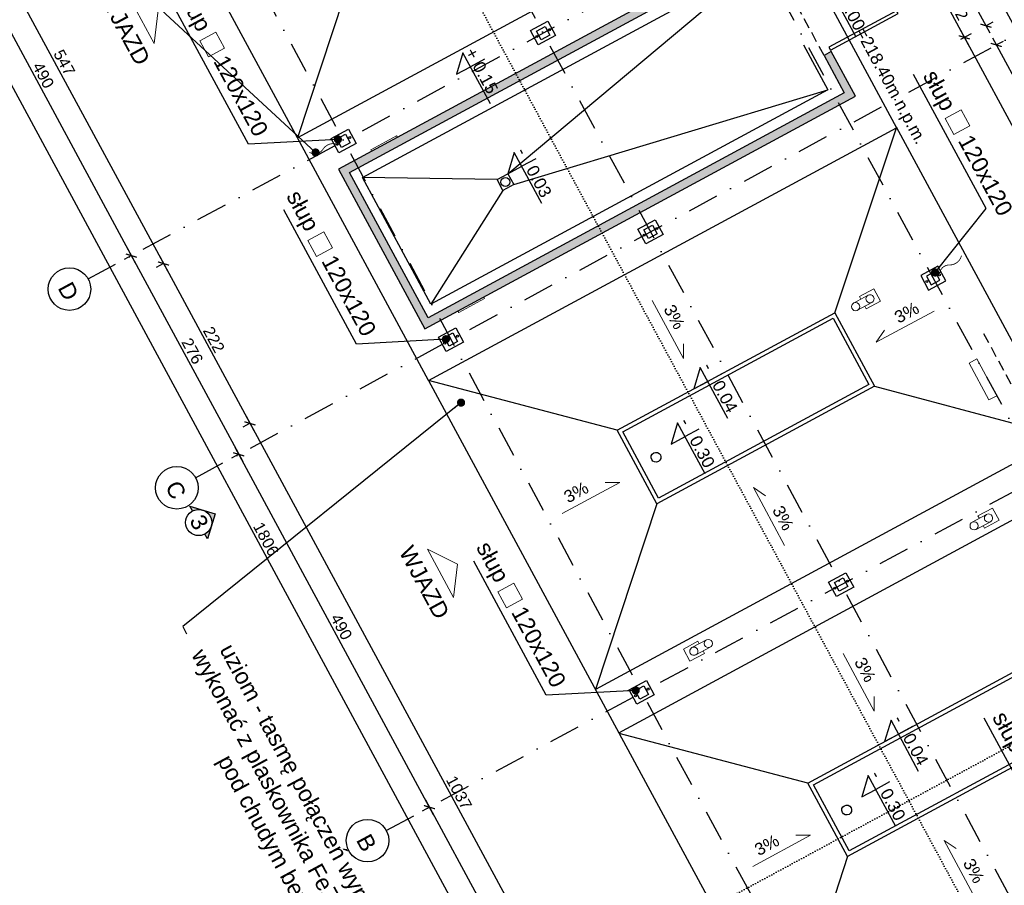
# Model space of a CAD drawing. Header units: millimetres. Extents: x -667476 to -405070, y -32043 to 330643.
# Tile 45 of 55: x -601718 to -589689, y 241947 to 252524. Entities that reach past the tile are written whole.
import ezdxf
from ezdxf.enums import TextEntityAlignment as Align

# ---------------------------------------------------------------- set-up
doc = ezdxf.new("R2010")
doc.units = ezdxf.units.MM
doc.header["$LTSCALE"] = 10
for name, pattern in [('DASHDOT', [25.4, 12.7, -6.35, 0, -6.35]), ('DASHED', [19.05, 12.7, -6.35]), ('DOT2', [3.175, 0, -3.175])]:
    doc.linetypes.add(name, pattern=pattern)
for name, color, linetype in [('01 - konstukcja', 7, 'Continuous'), ('02 - drzwi', 252, 'Continuous'), ('02-element ponizej', 250, 'Continuous'), ('02-element powyzej', 250, 'DASHED'), ('02-elementy wyposazenia', 250, 'Continuous'), ('03 - instalacje', 2, 'Continuous'), ('04 - hatch sciany', 250, 'Continuous'), ('05 - grafika', 251, 'Continuous'), ('05 - osie', 1, 'DASHDOT'), ('05 - przekroj', 3, 'Continuous'), ('05 - tekst', 1, 'Continuous'), ('05 - tekst 01', 1, 'Continuous'), ('05-grafika', 251, 'Continuous'), ('05-osie', 1, 'DASHDOT'), ('05-przekroj', 3, 'Continuous'), ('05-tekst', 1, 'Continuous'), ('05-wymiary', 3, 'Continuous'), ('05-wymiary PB', 3, 'Continuous'), ('100_rzut', 3, 'Continuous')]:
    doc.layers.add(name, color=color, linetype=linetype)
doc.layers.get('100_rzut').off()
doc.styles.add('1-100', font='arial.ttf', dxfattribs={"height": 200})
doc.styles.add('1-50', font='arial.ttf', dxfattribs={"height": 100})
doc.styles.get("Standard").update_dxf_attribs({"font": 'arial.ttf'})
doc.dimstyles.new('1-100', dxfattribs={"dimtxt": 140, "dimasz": 100, "dimexe": 100, "dimexo": 300, "dimgap": 30, "dimtad": 1, "dimdec": 0, "dimlfac": 0.1, "dimtxsty": 'Standard', "dimblk": 'ARCHTICK', "dimcen": 0.09, "dimdle": 100, "dimclre": 252, "dimadec": 0, "dimazin": 0, "dimtfac": 1, "dimtdec": 0, "dimtmove": 0, "dimatfit": 3, "dimfxl": 1, "dimfxlon": 1, "dimarcsym": 0})

# ---------------------------------------------------------------- blocks, each defined once
blk = doc.blocks.new('_ArchTick')
at = {"color": 0, "linetype": 'ByBlock', "const_width": 0.15}
blk.add_lwpolyline([(-0.5, -0.5), (0.5, 0.5)], dxfattribs=at)
blk = doc.blocks.new('ozn osi')
at = {"layer": '05-grafika'}
blk.add_circle((0, 160.3), 130, dxfattribs=at)
at = {"layer": '05-osie', "style": '1-50', "flags": 12}
blk.add_attdef('NUMER_OSI', (-60, 203.5), '', height=100, rotation=270, dxfattribs=at)
blk = doc.blocks.new('kota1')
at = {"layer": '05-grafika'}
for points in [[(0, 257), (0, 128.5)], [(345, 128.5), (-128.5, 128.5), (0, 0)], [(0, 0), (0, 128.5)]]:
    blk.add_lwpolyline(points, dxfattribs=at)
at = {"layer": '05-tekst', "style": '1-50', "flags": 12}
for tag, p in [('PLUS/MIUNUS', (-128.5, 143.8)), ('WYSOKOSC', (0, 143.8))]:
    blk.add_attdef(tag, p, '', height=100, dxfattribs=at)
blk = doc.blocks.new('*D864')
at = {"layer": '05-wymiary', "color": 0, "lineweight": -2, "transparency": 16777216}
blk.add_line((-590225, 252396), (-585201, 243099), dxfattribs=at)
at = {"layer": '05-wymiary', "color": 252, "lineweight": -2, "transparency": 16777216}
for p, q in [((-590222, 252284), (-590090, 252355)), ((-585293, 243163), (-585161, 243235))]:
    blk.add_line(p, q, dxfattribs=at)
at = {"layer": 'Defpoints', "color": 0, "transparency": 16777216}
for p in [(-591509, 251589), (-585249, 243187), (-586351, 242591)]:
    blk.add_point(p, dxfattribs=at)
at = {"layer": '05-wymiary', "color": 0, "lineweight": -2, "transparency": 16777216, "xscale": 100, "yscale": 100, "zscale": 100}
for p, rotation in [((-590178, 252308), 118.3889074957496), ((-585249, 243187), 298.3889074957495)]:
    blk.add_blockref('_ArchTick', p, dxfattribs=dict(at, rotation=rotation))
at = {"layer": '05-wymiary', "color": 0, "transparency": 16777216, "insert": (-587624, 247796), "char_height": 140, "attachment_point": 5, "rotation": 298.3889}
blk.add_mtext('1037', dxfattribs=at)
blk = doc.blocks.new('*D867')
at = {"layer": '05-wymiary', "color": 0, "lineweight": -2, "transparency": 16777216}
blk.add_line((-591147, 254731), (-589866, 252362), dxfattribs=at)
at = {"layer": '05-wymiary', "color": 252, "lineweight": -2, "transparency": 16777216}
for p, q in [((-591100, 254643), (-591011, 254691)), ((-589915, 252450), (-589826, 252498))]:
    blk.add_line(p, q, dxfattribs=at)
at = {"layer": 'Defpoints', "color": 0, "transparency": 16777216}
for p in [(-592782, 253734), (-589914, 252450), (-591509, 251589)]:
    blk.add_point(p, dxfattribs=at)
at = {"layer": '05-wymiary', "color": 0, "lineweight": -2, "transparency": 16777216, "xscale": 100, "yscale": 100, "zscale": 100}
for p, rotation in [((-591099, 254643), 118.3889074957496), ((-589914, 252450), 298.3889074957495)]:
    blk.add_blockref('_ArchTick', p, dxfattribs=dict(at, rotation=rotation))
at = {"layer": '05-wymiary', "color": 0, "transparency": 16777216, "insert": (-590417, 253595), "char_height": 140, "attachment_point": 5, "rotation": 298.3889}
blk.add_mtext('249', dxfattribs=at)
blk = doc.blocks.new('*D868')
at = {"layer": '05-wymiary', "color": 0, "lineweight": -2, "transparency": 16777216}
blk.add_line((-589834, 252303), (-587409, 247816), dxfattribs=at)
at = {"layer": '05-wymiary', "color": 252, "lineweight": -2, "transparency": 16777216}
for p, q in [((-589788, 252215), (-589699, 252263)), ((-587458, 247904), (-587369, 247952))]:
    blk.add_line(p, q, dxfattribs=at)
at = {"layer": 'Defpoints', "color": 0, "transparency": 16777216}
for p in [(-591355, 251367), (-587457, 247904), (-589140, 246995)]:
    blk.add_point(p, dxfattribs=at)
at = {"layer": '05-wymiary', "color": 0, "lineweight": -2, "transparency": 16777216, "xscale": 100, "yscale": 100, "zscale": 100}
for p, rotation in [((-589787, 252215), 118.3889074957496), ((-587457, 247904), 298.3889074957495)]:
    blk.add_blockref('_ArchTick', p, dxfattribs=dict(at, rotation=rotation))
at = {"layer": '05-wymiary', "color": 0, "transparency": 16777216, "insert": (-588533, 250108), "char_height": 140, "attachment_point": 5, "rotation": 298.3889}
blk.add_mtext('490', dxfattribs=at)
blk = doc.blocks.new('*D871')
at = {"layer": '05-wymiary', "color": 0, "lineweight": -2, "transparency": 16777216}
blk.add_line((-593356, 259448), (-584674, 243384), dxfattribs=at)
at = {"layer": '05-wymiary', "color": 252, "lineweight": -2, "transparency": 16777216}
for p, q in [((-593309, 259359), (-593220, 259407)), ((-584722, 243471), (-584634, 243519))]:
    blk.add_line(p, q, dxfattribs=at)
at = {"layer": 'Defpoints', "color": 0, "transparency": 16777216}
for p in [(-594937, 258480), (-584722, 243472), (-586351, 242591)]:
    blk.add_point(p, dxfattribs=at)
at = {"layer": '05-wymiary', "color": 0, "lineweight": -2, "transparency": 16777216, "xscale": 100, "yscale": 100, "zscale": 100}
for p, rotation in [((-593308, 259360), 118.3889074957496), ((-584722, 243472), 298.3889074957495)]:
    blk.add_blockref('_ArchTick', p, dxfattribs=dict(at, rotation=rotation))
at = {"layer": '05-wymiary', "color": 0, "transparency": 16777216, "insert": (-588926, 251464), "char_height": 140, "attachment_point": 5, "rotation": 298.3889}
blk.add_mtext('1806', dxfattribs=at)
blk = doc.blocks.new('*D873')
at = {"layer": '05-wymiary', "color": 0, "lineweight": -2, "transparency": 16777216}
blk.add_line((-586194, 241966), (-591631, 239028), dxfattribs=at)
at = {"layer": '05-wymiary', "color": 252, "lineweight": -2, "transparency": 16777216}
for p, q in [((-586283, 241919), (-586235, 241831)), ((-591544, 239076), (-591496, 238987))]:
    blk.add_line(p, q, dxfattribs=at)
at = {"layer": 'Defpoints', "color": 0, "transparency": 16777216}
for p in [(-589181, 247282), (-594442, 244439), (-591543, 239075)]:
    blk.add_point(p, dxfattribs=at)
at = {"layer": '05-wymiary', "color": 0, "lineweight": -2, "transparency": 16777216, "xscale": 100, "yscale": 100, "zscale": 100}
for p, rotation in [((-586282, 241919), 28.38890749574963), ((-591543, 239075), 208.3889074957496)]:
    blk.add_blockref('_ArchTick', p, dxfattribs=dict(at, rotation=rotation))
at = {"layer": '05-wymiary', "color": 0, "transparency": 16777216, "insert": (-588961, 240586), "char_height": 140, "attachment_point": 5, "rotation": 28.3889}
blk.add_mtext('598', dxfattribs=at)
blk = doc.blocks.new('*D874')
at = {"layer": '05-wymiary', "color": 0, "lineweight": -2, "transparency": 16777216}
blk.add_line((-591455, 239123), (-591860, 238904), dxfattribs=at)
at = {"layer": '05-wymiary', "color": 252, "lineweight": -2, "transparency": 16777216}
for p, q in [((-591544, 239076), (-591496, 238987)), ((-591772, 238953), (-591724, 238864))]:
    blk.add_line(p, q, dxfattribs=at)
at = {"layer": 'Defpoints', "color": 0, "transparency": 16777216}
for p in [(-594442, 244439), (-592069, 239501), (-591772, 238952)]:
    blk.add_point(p, dxfattribs=at)
at = {"layer": '05-wymiary', "color": 0, "lineweight": -2, "transparency": 16777216, "xscale": 100, "yscale": 100, "zscale": 100}
for p, rotation in [((-591543, 239075), 28.38890749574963), ((-591772, 238952), 208.3889074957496)]:
    blk.add_blockref('_ArchTick', p, dxfattribs=dict(at, rotation=rotation))
at = {"layer": '05-wymiary', "color": 0, "transparency": 16777216, "insert": (-591597, 239162), "char_height": 140, "attachment_point": 5, "rotation": 28.3889}
blk.add_mtext('26', dxfattribs=at)
blk = doc.blocks.new('*D890')
at = {"layer": '05-wymiary', "color": 0, "lineweight": -2, "transparency": 16777216}
blk.add_line((-586245, 241598), (-591295, 238868), dxfattribs=at)
at = {"layer": '05-wymiary', "color": 252, "lineweight": -2, "transparency": 16777216}
for p, q in [((-586334, 241551), (-586286, 241462)), ((-591208, 238917), (-591160, 238828))]:
    blk.add_line(p, q, dxfattribs=at)
at = {"layer": 'Defpoints', "color": 0, "transparency": 16777216}
for p in [(-586773, 242363), (-591789, 239993), (-591207, 238916)]:
    blk.add_point(p, dxfattribs=at)
at = {"layer": '05-wymiary', "color": 0, "lineweight": -2, "transparency": 16777216, "xscale": 100, "yscale": 100, "zscale": 100}
for p, rotation in [((-586333, 241550), 28.38890749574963), ((-591207, 238916), 208.3889074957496)]:
    blk.add_blockref('_ArchTick', p, dxfattribs=dict(at, rotation=rotation))
at = {"layer": '05-wymiary', "color": 0, "transparency": 16777216, "insert": (-588818, 240322), "char_height": 140, "attachment_point": 5, "rotation": 28.3889}
blk.add_mtext('554', dxfattribs=at)
blk = doc.blocks.new('*D876')
at = {"layer": '05-wymiary', "color": 0, "lineweight": -2, "transparency": 16777216}
blk.add_line((-591575, 238376), (-585680, 241562), dxfattribs=at)
at = {"layer": '05-wymiary', "color": 252, "lineweight": -2, "transparency": 16777216}
for p, q in [((-585769, 241515), (-585721, 241426)), ((-591487, 238425), (-591439, 238336))]:
    blk.add_line(p, q, dxfattribs=at)
at = {"layer": 'Defpoints', "color": 0, "transparency": 16777216}
for p in [(-586351, 242591), (-585768, 241514), (-592069, 239501)]:
    blk.add_point(p, dxfattribs=at)
at = {"layer": '05-wymiary', "color": 0, "lineweight": -2, "transparency": 16777216, "xscale": 100, "yscale": 100, "zscale": 100}
for p, rotation in [((-585768, 241514), 28.38890749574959), ((-591487, 238424), 208.3889074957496)]:
    blk.add_blockref('_ArchTick', p, dxfattribs=dict(at, rotation=rotation))
at = {"layer": '05-wymiary', "color": 0, "transparency": 16777216, "insert": (-588676, 240058), "char_height": 140, "attachment_point": 5, "rotation": 28.3889}
blk.add_mtext('650', dxfattribs=at)
blk = doc.blocks.new('*D877')
at = {"layer": '05-wymiary', "color": 0, "lineweight": -2, "transparency": 16777216}
blk.add_line((-590986, 253803), (-590425, 252765), dxfattribs=at)
at = {"layer": '05-wymiary', "color": 252, "lineweight": -2, "transparency": 16777216}
for p, q in [((-590983, 253692), (-590851, 253763)), ((-590517, 252829), (-590385, 252901))]:
    blk.add_line(p, q, dxfattribs=at)
at = {"layer": 'Defpoints', "color": 0, "transparency": 16777216}
for p in [(-592269, 252996), (-590473, 252853), (-591803, 252134)]:
    blk.add_point(p, dxfattribs=at)
at = {"layer": '05-wymiary', "color": 0, "lineweight": -2, "transparency": 16777216, "xscale": 100, "yscale": 100, "zscale": 100}
for p, rotation in [((-590939, 253715), 118.3889074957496), ((-590473, 252853), 298.3889074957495)]:
    blk.add_blockref('_ArchTick', p, dxfattribs=dict(at, rotation=rotation))
at = {"layer": '05-wymiary', "color": 0, "transparency": 16777216, "insert": (-590616, 253332), "char_height": 140, "attachment_point": 5, "rotation": 298.3889}
blk.add_mtext('98', dxfattribs=at)
blk = doc.blocks.new('*D878')
at = {"layer": '05-wymiary', "color": 0, "lineweight": -2, "transparency": 16777216}
blk.add_line((-590520, 252941), (-590130, 252220), dxfattribs=at)
at = {"layer": '05-wymiary', "color": 252, "lineweight": -2, "transparency": 16777216}
for p, q in [((-590517, 252829), (-590385, 252901)), ((-590222, 252284), (-590090, 252355))]:
    blk.add_line(p, q, dxfattribs=at)
at = {"layer": 'Defpoints', "color": 0, "transparency": 16777216}
for p in [(-590178, 252308), (-591803, 252134), (-591509, 251589)]:
    blk.add_point(p, dxfattribs=at)
at = {"layer": '05-wymiary', "color": 0, "lineweight": -2, "transparency": 16777216, "xscale": 100, "yscale": 100, "zscale": 100}
for p, rotation in [((-590473, 252853), 118.3889074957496), ((-590178, 252308), 298.3889074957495)]:
    blk.add_blockref('_ArchTick', p, dxfattribs=dict(at, rotation=rotation))
at = {"layer": '05-wymiary', "color": 0, "transparency": 16777216, "insert": (-590236, 252629), "char_height": 140, "attachment_point": 5, "rotation": 298.3889}
blk.add_mtext('62', dxfattribs=at)
blk = doc.blocks.new('*D879')
at = {"layer": '05-wymiary', "color": 0, "lineweight": -2, "transparency": 16777216}
blk.add_line((-602610, 254446), (-599913, 249456), dxfattribs=at)
at = {"layer": '05-wymiary', "color": 252, "lineweight": -2, "transparency": 16777216}
for p, q in [((-602562, 254359), (-602651, 254311)), ((-599960, 249545), (-600049, 249497))]:
    blk.add_line(p, q, dxfattribs=at)
at = {"layer": 'Defpoints', "color": 0, "transparency": 16777216}
for p in [(-600656, 255389), (-597825, 250698), (-599961, 249544)]:
    blk.add_point(p, dxfattribs=at)
at = {"layer": '05-wymiary', "color": 0, "lineweight": -2, "transparency": 16777216, "xscale": 100, "yscale": 100, "zscale": 100}
for p, rotation in [((-602563, 254358), 118.3889074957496), ((-599961, 249544), 298.3889074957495)]:
    blk.add_blockref('_ArchTick', p, dxfattribs=dict(at, rotation=rotation))
at = {"layer": '05-wymiary', "color": 0, "transparency": 16777216, "insert": (-601173, 251999), "char_height": 140, "attachment_point": 5, "rotation": 298.3889}
blk.add_mtext('547', dxfattribs=at)
blk = doc.blocks.new('*D880')
at = {"layer": '05-wymiary', "color": 0, "lineweight": -2, "transparency": 16777216}
blk.add_line((-600008, 249632), (-598858, 247503), dxfattribs=at)
at = {"layer": '05-wymiary', "color": 252, "lineweight": -2, "transparency": 16777216}
for p, q in [((-599960, 249545), (-600049, 249497)), ((-598904, 247592), (-598993, 247544))]:
    blk.add_line(p, q, dxfattribs=at)
at = {"layer": 'Defpoints', "color": 0, "transparency": 16777216}
for p in [(-597825, 250698), (-596769, 248745), (-598905, 247591)]:
    blk.add_point(p, dxfattribs=at)
at = {"layer": '05-wymiary', "color": 0, "lineweight": -2, "transparency": 16777216, "xscale": 100, "yscale": 100, "zscale": 100}
for p, rotation in [((-599961, 249544), 118.3889074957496), ((-598905, 247591), 298.3889074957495)]:
    blk.add_blockref('_ArchTick', p, dxfattribs=dict(at, rotation=rotation))
at = {"layer": '05-wymiary', "color": 0, "transparency": 16777216, "insert": (-599345, 248615), "char_height": 140, "attachment_point": 5, "rotation": 298.3889}
blk.add_mtext('222', dxfattribs=at)
blk = doc.blocks.new('*D881')
at = {"layer": '05-wymiary', "color": 0, "lineweight": -2, "transparency": 16777216}
blk.add_line((-598953, 247679), (-593928, 238382), dxfattribs=at)
at = {"layer": '05-wymiary', "color": 252, "lineweight": -2, "transparency": 16777216}
for p, q in [((-598904, 247592), (-598993, 247544)), ((-593975, 238471), (-594064, 238423))]:
    blk.add_line(p, q, dxfattribs=at)
at = {"layer": 'Defpoints', "color": 0, "transparency": 16777216}
for p in [(-596769, 248745), (-592069, 239501), (-593976, 238470)]:
    blk.add_point(p, dxfattribs=at)
at = {"layer": '05-wymiary', "color": 0, "lineweight": -2, "transparency": 16777216, "xscale": 100, "yscale": 100, "zscale": 100}
for p, rotation in [((-598905, 247591), 118.3889074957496), ((-593976, 238470), 298.3889074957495)]:
    blk.add_blockref('_ArchTick', p, dxfattribs=dict(at, rotation=rotation))
at = {"layer": '05-wymiary', "color": 0, "transparency": 16777216, "insert": (-596351, 243079), "char_height": 140, "attachment_point": 5, "rotation": 298.3889}
blk.add_mtext('1037', dxfattribs=at)
blk = doc.blocks.new('*D883')
at = {"layer": '05-wymiary', "color": 252, "lineweight": -2, "transparency": 16777216}
for p, q in [((-602683, 253952), (-602772, 253904)), ((-600353, 249642), (-600442, 249594))]:
    blk.add_line(p, q, dxfattribs=at)
at = {"layer": '05-wymiary', "color": 0, "lineweight": -2, "transparency": 16777216}
blk.add_line((-602731, 254040), (-600307, 249553), dxfattribs=at)
at = {"layer": 'Defpoints', "color": 0, "transparency": 16777216}
for p in [(-600513, 255125), (-598183, 250814), (-600354, 249641)]:
    blk.add_point(p, dxfattribs=at)
at = {"layer": '05-wymiary', "color": 0, "lineweight": -2, "transparency": 16777216, "xscale": 100, "yscale": 100, "zscale": 100}
for p, rotation in [((-602684, 253952), 118.3889074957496), ((-600354, 249641), 298.3889074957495)]:
    blk.add_blockref('_ArchTick', p, dxfattribs=dict(at, rotation=rotation))
at = {"layer": '05-wymiary', "color": 0, "transparency": 16777216, "insert": (-601430, 251845), "char_height": 140, "attachment_point": 5, "rotation": 298.3889}
blk.add_mtext('490', dxfattribs=at)
blk = doc.blocks.new('*D884')
at = {"layer": '05-wymiary', "color": 0, "lineweight": -2, "transparency": 16777216}
blk.add_line((-600402, 249729), (-598994, 247125), dxfattribs=at)
at = {"layer": '05-wymiary', "color": 252, "lineweight": -2, "transparency": 16777216}
for p, q in [((-600353, 249642), (-600442, 249594)), ((-599041, 247214), (-599130, 247166))]:
    blk.add_line(p, q, dxfattribs=at)
at = {"layer": 'Defpoints', "color": 0, "transparency": 16777216}
for p in [(-598183, 250814), (-596554, 248558), (-599042, 247213)]:
    blk.add_point(p, dxfattribs=at)
at = {"layer": '05-wymiary', "color": 0, "lineweight": -2, "transparency": 16777216, "xscale": 100, "yscale": 100, "zscale": 100}
for p, rotation in [((-600354, 249641), 118.3889074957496), ((-599042, 247213), 298.3889074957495)]:
    blk.add_blockref('_ArchTick', p, dxfattribs=dict(at, rotation=rotation))
at = {"layer": '05-wymiary', "color": 0, "transparency": 16777216, "insert": (-599609, 248475), "char_height": 140, "attachment_point": 5, "rotation": 298.3889}
blk.add_mtext('276', dxfattribs=at)
blk = doc.blocks.new('*D885')
at = {"layer": '05-wymiary', "color": 252, "lineweight": -2, "transparency": 16777216}
for p, q in [((-599041, 247214), (-599130, 247166)), ((-596711, 242903), (-596800, 242855))]:
    blk.add_line(p, q, dxfattribs=at)
at = {"layer": '05-wymiary', "color": 0, "lineweight": -2, "transparency": 16777216}
blk.add_line((-599089, 247301), (-596665, 242814), dxfattribs=at)
at = {"layer": 'Defpoints', "color": 0, "transparency": 16777216}
for p in [(-596554, 248558), (-594541, 244076), (-596712, 242902)]:
    blk.add_point(p, dxfattribs=at)
at = {"layer": '05-wymiary', "color": 0, "lineweight": -2, "transparency": 16777216, "xscale": 100, "yscale": 100, "zscale": 100}
for p, rotation in [((-599042, 247213), 118.3889074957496), ((-596712, 242902), 298.3889074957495)]:
    blk.add_blockref('_ArchTick', p, dxfattribs=dict(at, rotation=rotation))
at = {"layer": '05-wymiary', "color": 0, "transparency": 16777216, "insert": (-597788, 245106), "char_height": 140, "attachment_point": 5, "rotation": 298.3889}
blk.add_mtext('490', dxfattribs=at)
blk = doc.blocks.new('*D886')
at = {"layer": '05-wymiary', "color": 0, "lineweight": -2, "transparency": 16777216}
blk.add_line((-596760, 242990), (-594335, 238504), dxfattribs=at)
at = {"layer": '05-wymiary', "color": 252, "lineweight": -2, "transparency": 16777216}
for p, q in [((-596711, 242903), (-596800, 242855)), ((-594382, 238592), (-594470, 238544))]:
    blk.add_line(p, q, dxfattribs=at)
at = {"layer": 'Defpoints', "color": 0, "transparency": 16777216}
for p in [(-594541, 244076), (-592211, 239765), (-594382, 238592)]:
    blk.add_point(p, dxfattribs=at)
at = {"layer": '05-wymiary', "color": 0, "lineweight": -2, "transparency": 16777216, "xscale": 100, "yscale": 100, "zscale": 100}
for p, rotation in [((-596712, 242902), 118.3889074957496), ((-594382, 238592), 298.3889074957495)]:
    blk.add_blockref('_ArchTick', p, dxfattribs=dict(at, rotation=rotation))
at = {"layer": '05-wymiary', "color": 0, "transparency": 16777216, "insert": (-595458, 240795), "char_height": 140, "attachment_point": 5, "rotation": 298.3889}
blk.add_mtext('490', dxfattribs=at)
blk = doc.blocks.new('*D888')
at = {"layer": '05-wymiary', "color": 252, "lineweight": -2, "transparency": 16777216}
for p, q in [((-603090, 254074), (-603178, 254026)), ((-594503, 238186), (-594592, 238138))]:
    blk.add_line(p, q, dxfattribs=at)
at = {"layer": '05-wymiary', "color": 0, "lineweight": -2, "transparency": 16777216}
blk.add_line((-603138, 254161), (-594456, 238097), dxfattribs=at)
at = {"layer": 'Defpoints', "color": 0, "transparency": 16777216}
for p in [(-600656, 255389), (-592069, 239501), (-594504, 238185)]:
    blk.add_point(p, dxfattribs=at)
at = {"layer": '05-wymiary', "color": 0, "lineweight": -2, "transparency": 16777216, "xscale": 100, "yscale": 100, "zscale": 100}
for p, rotation in [((-603090, 254073), 118.3889074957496), ((-594504, 238185), 298.3889074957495)]:
    blk.add_blockref('_ArchTick', p, dxfattribs=dict(at, rotation=rotation))
at = {"layer": '05-wymiary', "color": 0, "transparency": 16777216, "insert": (-598708, 246177), "char_height": 140, "attachment_point": 5, "rotation": 298.3889}
blk.add_mtext('1806', dxfattribs=at)
blk = doc.blocks.new('*D889')
at = {"layer": '05-wymiary', "color": 0, "lineweight": -2, "transparency": 16777216}
blk.add_line((-591261, 237796), (-585367, 240981), dxfattribs=at)
at = {"layer": '05-wymiary', "color": 252, "lineweight": -2, "transparency": 16777216}
for p, q in [((-585455, 240935), (-585407, 240846)), ((-591173, 237844), (-591125, 237755))]:
    blk.add_line(p, q, dxfattribs=at)
at = {"layer": 'Defpoints', "color": 0, "transparency": 16777216}
for p in [(-586234, 242375), (-585455, 240934), (-591952, 239285)]:
    blk.add_point(p, dxfattribs=at)
at = {"layer": '05-wymiary', "color": 0, "lineweight": -2, "transparency": 16777216, "xscale": 100, "yscale": 100, "zscale": 100}
for p, rotation in [((-585455, 240934), 28.38890749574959), ((-591173, 237843), 208.3889074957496)]:
    blk.add_blockref('_ArchTick', p, dxfattribs=dict(at, rotation=rotation))
at = {"layer": '05-wymiary', "color": 0, "transparency": 16777216, "insert": (-588362, 239478), "char_height": 140, "attachment_point": 5, "rotation": 28.3889}
blk.add_mtext('650', dxfattribs=at)
blk = doc.blocks.new('rozeta')
at = {"layer": '05-przekroj'}
h = blk.add_hatch(color=256, dxfattribs=at)
h.paths.add_polyline_path([(-113, -113), (-227, -227), (-160, -227, -0.198912)])
h.paths.add_polyline_path([(0, 0), (-113, -113, -0.414214), (113, -113)])
h.paths.add_polyline_path([(113, -113, -0.198912), (160, -227), (227, -227)])
for points in [[(-160, -227), (-227, -227), (0, 0), (227, -227)], [(227, -227), (160, -227)]]:
    blk.add_lwpolyline(points, dxfattribs=at)
blk.add_circle((0, -227), 160, dxfattribs=at)
blk = doc.blocks.new('myjnia ręczna')
at = {"layer": '04 - hatch sciany'}
h = blk.add_hatch(color=256, dxfattribs=at)
h.dxf.hatch_style = 2
h.paths.add_polyline_path([(478991, -869378), (478471, -869378), (478471, -875158), (480491, -875158), (480491, -869378), (479971, -869378), (479971, -869278), (480591, -869278), (480591, -875258), (478371, -875258), (478371, -869278), (478991, -869278)])
at = {"layer": '01 - konstukcja'}
for points in [[(478991, -869378), (478471, -869378), (478471, -875158), (480491, -875158), (480491, -869378), (479971, -869378), (479971, -869278), (480591, -869278), (480591, -875258), (478371, -875258), (478371, -869278), (478991, -869278)], [(473144, -872328), (473264, -872328), (473264, -872208), (473144, -872208)], [(480804, -872328), (480924, -872328), (480924, -872208), (480804, -872208)], [(473144, -875098), (473264, -875098), (473264, -874978), (473144, -874978)], [(478044, -875098), (478164, -875098), (478164, -874978), (478044, -874978)], [(480804, -875098), (480924, -875098), (480924, -874978), (480804, -874978)]]:
    blk.add_lwpolyline(points, close=True, dxfattribs=at)
at = {"layer": '02 - drzwi'}
blk.add_lwpolyline([(479011, -868338), (479051, -868338), (479051, -869278), (479011, -869278)], close=True, dxfattribs=at)
at = {"layer": '02-element ponizej', "color": 251}
for p, q in [((472904, -875518), (472904, -869018)), ((477804, -869018), (472904, -869018)), ((475144, -870758), (473504, -869018)), ((473504, -869018), (473504, -875518)), ((476164, -870758), (477794, -869018)), ((477794, -875518), (477794, -869018)), ((481164, -869018), (477794, -869018)), ((481164, -869018), (481164, -875518)), ((470244, -873778), (468604, -875518)), ((471264, -873778), (472894, -875518)), ((475144, -873778), (473504, -875518)), ((476164, -873778), (477794, -875518)), ((482804, -873778), (481164, -875518)), ((472894, -875518), (468004, -875518)), ((477794, -875518), (472904, -875518)), ((477794, -875518), (481164, -875518)), ((481164, -875518), (486064, -875518))]:
    blk.add_line(p, q, dxfattribs=at)
for points in [[(470244, -873778), (471264, -873778), (471264, -870758), (470244, -870758)], [(475144, -873778), (476164, -873778), (476164, -870758), (475144, -870758)]]:
    blk.add_lwpolyline(points, close=True, dxfattribs=at)
blk.add_lwpolyline([(470689, -873518, 1), (470809, -873518, 1)], format="xyb", close=True, dxfattribs=at)
at = {"layer": '02-element powyzej', "linetype": 'DASHED'}
blk.add_line((478991, -869378), (479971, -869378), dxfattribs=at)

msp = doc.modelspace()

# ---------------------------------------------------------------- linework, layer by layer
at = {"layer": '01 - konstukcja'}
for points in [[(-594036, 249850.3), (-594093.1, 249955.9), (-593987.5, 250012.9), (-593930.5, 249907.3)], [(-590638.7, 249390.2), (-590581.7, 249284.6), (-590476.1, 249341.7), (-590533.2, 249447.3)]]:
    msp.add_lwpolyline(points, close=True, dxfattribs=at)
at = {"layer": '02-element ponizej', "color": 251}
for p, q in [((-595753.7, 250641.3), (-592683.4, 253215.6)), ((-595682.3, 250509.3), (-591846.6, 251667.3)), ((-595885.6, 250569.9), (-597530.8, 250595.8)), ((-595814.3, 250438), (-596694, 249047.5))]:
    msp.add_line(p, q, dxfattribs=at)
msp.add_lwpolyline([(-592143.8, 252217.1), (-591846.6, 251667.3), (-596694, 249047.5), (-597530.8, 250595.8), (-592683.4, 253215.6), (-592386.3, 252665.8)], dxfattribs=at)
for points in [[(-595170.9, 252328.8), (-595382, 252214.7), (-595477.1, 252390.6), (-595266, 252504.7), (-595170.9, 252328.8)], [(-597607.8, 251011.8), (-597818.9, 250897.6), (-597914, 251073.6), (-597702.9, 251187.7), (-597607.8, 251011.8)], [(-595814.3, 250438), (-595885.6, 250569.9), (-595753.7, 250641.3), (-595682.3, 250509.3)], [(-593858.7, 249900.7), (-594069.8, 249786.6), (-594164.9, 249962.5), (-593953.7, 250076.6), (-593858.7, 249900.7)], [(-590499.4, 249511), (-590710.5, 249396.9), (-590615.4, 249220.9), (-590404.3, 249335), (-590499.4, 249511)], [(-593912.6, 246677.4), (-594350, 247486.8), (-591781.2, 248875.1), (-591343.8, 248065.7)], [(-596295.5, 248583.7), (-596506.7, 248469.6), (-596601.8, 248645.5), (-596390.6, 248759.6), (-596295.5, 248583.7)], [(-591528.9, 245589.9), (-591740.1, 245475.8), (-591835.2, 245651.8), (-591624, 245765.9), (-591528.9, 245589.9)], [(-591582.9, 242366.7), (-592020.3, 243176), (-589451.5, 244564.3), (-589014, 243755)], [(-593965.8, 244272.9), (-594176.9, 244158.8), (-594272, 244334.8), (-594060.9, 244448.9), (-593965.8, 244272.9)]]:
    msp.add_lwpolyline(points, close=True, dxfattribs=at)
msp.add_lwpolyline([(-593915.7, 247124.7, -1), (-593972.7, 247230.3, -1)], format="xyb", close=True, dxfattribs=at)
for centre, radius in [((-595246.6, 252401.5), 12), ((-595401.4, 252317.8), 12), ((-597683.5, 251084.5), 12), ((-597838.3, 251000.8), 12), ((-595784, 250539.6), 55), ((-593934.3, 249973.4), 12), ((-594089.2, 249889.8), 12), ((-590480, 249407.8), 12), ((-590634.8, 249324.1), 12), ((-596371.2, 248656.4), 12), ((-596526.1, 248572.7), 12), ((-591604.6, 245662.7), 12), ((-591759.5, 245579), 12), ((-594041.5, 244345.7), 12), ((-594196.3, 244262), 12)]:
    msp.add_circle(centre, radius, dxfattribs=at)
at = {"layer": '02-element powyzej', "linetype": 'DASHED'}
msp.add_line((-589941.9, 248689.8), (-589476, 247827.6), dxfattribs=at)
at = {"layer": '02-elementy wyposazenia', "linetype": 'Continuous', "lineweight": 0}
for p, q in [((-591353.9, 249157.1), (-591529.9, 249062.1)), ((-591306.4, 249069.2), (-591482.3, 248974.1)), ((-589906.2, 246478.3), (-590082.1, 246383.2)), ((-589906.2, 246478.3), (-590082.1, 246383.2)), ((-589858.6, 246390.4), (-590034.6, 246295.3)), ((-589858.6, 246390.4), (-590034.6, 246295.3)), ((-593505.5, 244851.4), (-593329.5, 244946.5)), ((-593457.9, 244763.4), (-593282, 244858.5))]:
    msp.add_line(p, q, dxfattribs=at)
for points in [[(-597420.2, 250917.1), (-597429.7, 250934.6), (-597113, 251105.8), (-597103.5, 251088.2)], [(-597420.2, 250917.1), (-597429.7, 250934.6), (-597113, 251105.8), (-597103.5, 251088.2)], [(-596364.7, 248964), (-596355.2, 248946.4), (-596038.5, 249117.6), (-596048, 249135.2)], [(-596364.7, 248964), (-596355.2, 248946.4), (-596038.5, 249117.6), (-596048, 249135.2)], [(-589878, 247877.5), (-590120.5, 248326.2), (-590023.7, 248378.5), (-589781.2, 247929.8)]]:
    msp.add_lwpolyline(points, close=True, dxfattribs=at)
for points in [[(-591394.3, 249021.6), (-591377.7, 248990.8), (-591201.8, 249085.9), (-591282.6, 249235.5), (-591458.5, 249140.4), (-591441.9, 249109.6)], [(-589994.1, 246430.8), (-590010.8, 246461.6), (-589834.8, 246556.7), (-589754, 246407.1), (-589930, 246312), (-589946.6, 246342.8)], [(-589994.1, 246430.8), (-590010.8, 246461.6), (-589834.8, 246556.7), (-589754, 246407.1), (-589930, 246312), (-589946.6, 246342.8)], [(-593417.5, 244898.9), (-593434.1, 244929.7), (-593610.1, 244834.6), (-593529.3, 244685.1), (-593353.3, 244780.2), (-593369.9, 244810.9)]]:
    msp.add_lwpolyline(points, dxfattribs=at)
for centre in [(-591506.1, 249018.1), (-590058.3, 246339.3), (-590058.3, 246339.3), (-593305.7, 244902.5)]:
    msp.add_circle(centre, 50, dxfattribs=at)
for centre, start, end in [((-591330.1, 249113.2), 118.38891, 298.38891), ((-591330.1, 249113.2), 298.38891, 118.38891), ((-591330.1, 249113.2), 298.38891, 118.38891), ((-589882.4, 246434.4), 118.38891, 298.38891), ((-589882.4, 246434.4), 118.38891, 298.38891), ((-589882.4, 246434.4), 298.38891, 118.38891), ((-589882.4, 246434.4), 298.38891, 118.38891), ((-593481.7, 244807.4), 118.38891, 298.38891), ((-593481.7, 244807.4), 118.38891, 298.38891), ((-593481.7, 244807.4), 298.38891, 118.38891)]:
    msp.add_arc(centre, 50, start, end, dxfattribs=at)
at = {"layer": '03 - instalacje', "linetype": 'DASHED', "ltscale": 2, "const_width": 10}
for points in [[(-598179.1, 250904.4, 0.4207553), (-598013.6, 250939.9, -0.349578), (-597838.3, 251000.8, 0.757748)], [(-590480, 249407.8, -0.4207553), (-590359.7, 249526.8, 0.349578), (-590212.6, 249640.1, -0.757748)]]:
    msp.add_lwpolyline(points, format="xyb", dxfattribs=at)
at = {"layer": '05 - przekroj', "linetype": 'DOT2'}
for p, q in [((-599690, 259330.4), (-588634.2, 238873.7)), ((-595949.7, 240229.6), (-585639.7, 245801.6))]:
    msp.add_line(p, q, dxfattribs=at)
at = {"layer": '05-grafika', "linetype": 'Continuous', "lineweight": 0, "ltscale": 0.2}
for p, q in [((-593989.5, 249090.9), (-593607.8, 248384.6)), ((-590547.2, 248963.6), (-591253.6, 248581.9)), ((-591253.6, 248581.9), (-591153.8, 248731.5)), ((-593607.8, 248384.6), (-593609.3, 248564.4)), ((-595092.7, 246489.1), (-594386.3, 246870.8)), ((-594386.3, 246870.8), (-594566.1, 246869.3)), ((-592373.1, 246100.1), (-592754.9, 246806.4)), ((-592754.9, 246806.4), (-592605.3, 246706.6)), ((-591659.8, 244780.2), (-591278, 244073.8)), ((-591278, 244073.8), (-591279.6, 244253.7)), ((-592762.9, 242178.3), (-592056.6, 242560.1)), ((-592056.6, 242560.1), (-592236.4, 242558.5)), ((-590043.4, 241789.3), (-590425.1, 242495.7)), ((-590425.1, 242495.7), (-590275.5, 242395.9))]:
    msp.add_line(p, q, dxfattribs=at)
at = {"layer": '05-osie', "ltscale": 3}
for p, q in [((-596789.8, 260897.8), (-585734, 240441.1)), ((-599226.6, 259580.8), (-588170.9, 239124.1)), ((-601663.5, 258263.8), (-590607.8, 237807.1)), ((-600882, 249355.9), (-590572, 254927.9)), ((-599569.7, 246927.8), (-589259.7, 252499.8)), ((-597240, 242617.1), (-586930, 248189.1))]:
    msp.add_line(p, q, dxfattribs=at)
at = {"layer": '05-tekst', "linetype": 'Continuous', "lineweight": 0}
for points in [[(-600075.5, 252231.1), (-600395, 252822.3), (-600027.1, 252639.2)], [(-599517.3, 252265.8), (-599411.5, 252070.1), (-599215.7, 252175.9), (-599321.5, 252371.6)], [(-590214.4, 251423.9), (-590108.6, 251228.1), (-590304.3, 251122.3), (-590410.1, 251318)], [(-598197.9, 249824.6), (-598092.1, 249628.8), (-597896.3, 249734.6), (-598002.1, 249930.4)], [(-596418.3, 245464.1), (-596737.8, 246055.4), (-596369.9, 245872.3)], [(-595878.7, 245533.4), (-595772.9, 245337.6), (-595577.2, 245443.4), (-595683, 245639.2)]]:
    msp.add_lwpolyline(points, close=True, dxfattribs=at)

# ---------------------------------------------------------------- block references
at = {"layer": '05 - osie'}
ref = msp.add_blockref('ozn osi', (-601392.7, 249079.9), dxfattribs=dict(at, xscale=2, yscale=2, zscale=2, rotation=298.3889074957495))
ref.add_attrib('NUMER_OSI', 'D', dxfattribs={"height": 200, "rotation": 298.38891, "style": '1-50'}).set_placement((-601210.6, 249158.3), align=Align.CENTER)
ref = msp.add_blockref('ozn osi', (-600080.5, 246651.8), dxfattribs=dict(at, xscale=2, yscale=2, zscale=2, rotation=298.3889074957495))
ref.add_attrib('NUMER_OSI', 'C', dxfattribs={"height": 200, "rotation": 298.38891, "style": '1-50'}).set_placement((-599898.3, 246730.2), align=Align.CENTER)
ref = msp.add_blockref('ozn osi', (-597750.8, 242341), dxfattribs=dict(at, xscale=2, yscale=2, zscale=2, rotation=298.3889074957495))
ref.add_attrib('NUMER_OSI', 'B', dxfattribs={"height": 200, "rotation": 298.38891, "style": '1-50'}).set_placement((-597568.6, 242419.5), align=Align.CENTER)
at = {"layer": '05-wymiary'}
ref = msp.add_blockref('kota1', (-591920.7, 252682.3), dxfattribs=dict(at, xscale=1.5, yscale=1.5, zscale=1.5, rotation=298.3889074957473))
ref.add_attrib('PLUS/MIUNUS', ' %%p', (-591822.5, 252954.4), dxfattribs={"layer": '05 - tekst 01', "height": 150, "rotation": 298.38891, "style": '1-50'})
ref.add_attrib('WYSOKOSC', ' 0.00=218.40m n.p.m.', (-591730.9, 252784.9), dxfattribs={"layer": '05 - tekst 01', "height": 150, "rotation": 298.38891, "style": '1-50'})
ref = msp.add_blockref('kota1', (-596380.8, 251857.7), dxfattribs=dict(at, xscale=1.5, yscale=1.5, zscale=1.5, rotation=298.3889074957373))
ref.add_attrib('PLUS/MIUNUS', '+', (-596282.6, 252129.8), dxfattribs={"layer": '05 - tekst 01', "height": 150, "rotation": 298.38891, "style": '1-50'})
ref.add_attrib('WYSOKOSC', '0.15', (-596191, 251960.3), dxfattribs={"layer": '05 - tekst 01', "height": 150, "rotation": 298.38891, "style": '1-50'})
ref = msp.add_blockref('kota1', (-595753.7, 250641.3), dxfattribs=dict(at, xscale=1.5, yscale=1.5, zscale=1.5, rotation=298.3889074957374))
ref.add_attrib('PLUS/MIUNUS', '-', (-595655.5, 250913.4), dxfattribs={"layer": '05 - tekst 01', "height": 150, "rotation": 298.38891, "style": '1-50'})
ref.add_attrib('WYSOKOSC', ' 0.03', (-595563.8, 250743.8), dxfattribs={"layer": '05 - tekst 01', "height": 150, "rotation": 298.38891, "style": '1-50'})
ref = msp.add_blockref('kota1', (-593480.8, 248013.4), dxfattribs=dict(at, xscale=1.5, yscale=1.5, zscale=1.5, rotation=298.3889074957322))
ref.add_attrib('PLUS/MIUNUS', '-', (-593382.6, 248285.5), dxfattribs={"layer": '05 - tekst 01', "height": 150, "rotation": 298.38891, "style": '1-50'})
ref.add_attrib('WYSOKOSC', ' 0.04', (-593291, 248115.9), dxfattribs={"layer": '05 - tekst 01', "height": 150, "rotation": 298.38891, "style": '1-50'})
ref = msp.add_blockref('kota1', (-593759.2, 247338.3), dxfattribs=dict(at, xscale=1.5, yscale=1.5, zscale=1.5, rotation=298.3889074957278))
ref.add_attrib('PLUS/MIUNUS', '-', (-593661, 247610.4), dxfattribs={"layer": '05 - tekst 01', "height": 150, "rotation": 298.38891, "style": '1-50'})
ref.add_attrib('WYSOKOSC', ' 0.30', (-593569.4, 247440.9), dxfattribs={"layer": '05 - tekst 01', "height": 150, "rotation": 298.38891, "style": '1-50'})
ref = msp.add_blockref('kota1', (-591151.1, 243702.6), dxfattribs=dict(at, xscale=1.5, yscale=1.5, zscale=1.5, rotation=298.3889074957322))
ref.add_attrib('PLUS/MIUNUS', '-', (-591052.9, 243974.8), dxfattribs={"layer": '05 - tekst 01', "height": 150, "rotation": 298.38891, "style": '1-50'})
ref.add_attrib('WYSOKOSC', ' 0.04', (-590961.3, 243805.2), dxfattribs={"layer": '05 - tekst 01', "height": 150, "rotation": 298.38891, "style": '1-50'})
ref = msp.add_blockref('kota1', (-591429.5, 243027.6), dxfattribs=dict(at, xscale=1.5, yscale=1.5, zscale=1.5, rotation=298.3889074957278))
ref.add_attrib('PLUS/MIUNUS', '-', (-591331.3, 243299.7), dxfattribs={"layer": '05 - tekst 01', "height": 150, "rotation": 298.38891, "style": '1-50'})
ref.add_attrib('WYSOKOSC', ' 0.30', (-591239.6, 243130.1), dxfattribs={"layer": '05 - tekst 01', "height": 150, "rotation": 298.38891, "style": '1-50'})
at = {"layer": '05-wymiary PB', "rotation": 298.3889074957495}
msp.add_blockref('rozeta', (-599332.1, 246488.1), dxfattribs=at)
at = {"layer": '100_rzut', "xscale": -1, "rotation": 298.3889074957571}
msp.add_blockref('myjnia ręczna', (400673.9, 244047.6), dxfattribs=at)

# ---------------------------------------------------------------- texts
at = {"layer": '05 - tekst', "linetype": 'Continuous', "lineweight": 0, "attachment_point": 5, "style": '1-100'}
for s, insert, char_height, rotation in [('\\A1;WJAZD', (-600431.8, 252415.4), 200, 298.44432), ('\\A1;3%', (-593719.8, 248891.9), 150, 298.44432), ('\\A1;3%', (-590881.9, 248944.9), 150, 28.33349), ('\\A1;3%', (-594920.2, 246749.8), 150, 28.44432), ('\\A1;3%', (-592391.9, 246434.8), 150, 298.33349), ('\\A1;WJAZD', (-596774.6, 245648.4), 200, 298.44432), ('\\A1;3%', (-591390.1, 244581.1), 150, 298.44432), ('\\A1;3%', (-592590.4, 242439), 150, 28.44432), ('\\A1;3%', (-590062.2, 242124), 150, 298.33349)]:
    msp.add_mtext(s, dxfattribs=dict(at, insert=insert, char_height=char_height, rotation=rotation))
at = {"layer": '05 - tekst', "linetype": 'Continuous', "lineweight": 0, "insert": (-598313.3, 242482.7), "char_height": 200, "width": 5549.806, "attachment_point": 5, "rotation": 298.38891, "style": '1-100'}
msp.add_mtext('uziom - tasmę połączeń wyrównawczych wykonać z plaskownika FeZn 30x4, ułożyć pod chudym betonem', dxfattribs=at)
at = {"layer": '05 - tekst 01', "insert": (-599474.2, 246499.6), "char_height": 200, "width": 656.167, "attachment_point": 1, "rotation": 298.38891, "style": '1-100'}
msp.add_mtext('3', dxfattribs=at)
at = {"layer": '05-tekst', "linetype": 'Continuous', "lineweight": 0, "char_height": 200, "attachment_point": 5, "rotation": 298.38891, "style": '1-100'}
for insert in [(-599254.7, 251975.7), (-590157.9, 251004.4), (-597935.3, 249534.4), (-595616.1, 245243.3), (-589311.3, 243166.7)]:
    msp.add_mtext('\\A1;słup     120x120', dxfattribs=dict(at, insert=insert))

# ---------------------------------------------------------------- dimensions: what is measured, and where the dimension line sits
at = {"layer": '05-wymiary'}
for base, p1, p2, angle, picture, middle in [((-584721.6, 243471.8), (-594937.2, 258479.6), (-586350.5, 242591.4), 298.38891, '*D871', (-588925.7, 251464.1)), ((-594503.7, 238185.1), (-600655.5, 255389.1), (-592068.8, 239501), 298.38891, '*D888', (-598707.8, 246177.4)), ((-599960.6, 249544.1), (-600655.5, 255389.1), (-597824.9, 250698.3), 298.38891, '*D879', (-601172.6, 251999.4)), ((-585768.4, 241514.3), (-592068.8, 239501), (-586350.5, 242591.4), 28.38891, '*D876', (-588675.8, 240058.4)), ((-585454.6, 240933.8), (-591952, 239284.9), (-586233.7, 242375.3), 28.38891, '*D889', (-588362, 239477.8))]:
    dim = msp.add_linear_dim(base=base, p1=p1, p2=p2, angle=angle, dimstyle='1-100', dxfattribs=at)
    dim.commit()
    dim.dimension.update_dxf_attribs({"geometry": picture, "text_midpoint": middle})
for base, p1, p2, angle, override, picture, middle in [((-600354.1, 249641.2), (-600512.9, 255125.2), (-598183.2, 250814.5), 298.38891, {"dimtmove": 1}, '*D883', (-601429.7, 251844.8)), ((-589913.9, 252450.3), (-592781.6, 253733.7), (-591508.5, 251588.5), 298.38891, {"dimtmove": 1}, '*D867', (-590417.2, 253595)), ((-590472.6, 252853.2), (-592269.3, 252996.1), (-591803.3, 252134), 298.38891, {"dimtmove": 1, "dimfxl": 50}, '*D877', (-590616.3, 253332.5)), ((-590177.8, 252307.7), (-591803.3, 252134), (-591508.5, 251588.5), 298.38891, {"dimtmove": 1, "dimfxl": 50}, '*D878', (-590235.9, 252628.7)), ((-585248.5, 243187), (-591508.5, 251588.5), (-586350.5, 242591.4), 298.38891, {"dimtmove": 1, "dimfxl": 50}, '*D864', (-587623.9, 247795.6)), ((-587457, 247904.3), (-591354.9, 251367.5), (-589139.6, 246994.9), 298.38891, {"dimtmove": 1}, '*D868', (-588532.6, 250107.9)), ((-599041.9, 247213.1), (-598183.2, 250814.5), (-596554.2, 248557.5), 298.38891, {"dimtmove": 1}, '*D884', (-599608.7, 248475.4)), ((-598905.1, 247591.1), (-597824.9, 250698.3), (-596769.4, 248745.3), 298.38891, {"dimtmove": 1}, '*D880', (-599344.7, 248615.3)), ((-593975.9, 238470.3), (-596769.4, 248745.3), (-592068.8, 239501), 298.38891, {"dimtmove": 1}, '*D881', (-596351.2, 243079)), ((-596712.1, 242902.4), (-596554.2, 248557.5), (-594541.2, 244075.6), 298.38891, {"dimtmove": 1}, '*D885', (-597787.7, 245106)), ((-591543.2, 239075.3), (-589181.2, 247282.2), (-594442, 244439), 28.38891, {"dimtmove": 1}, '*D873', (-588961.1, 240586.2)), ((-594382.4, 238591.6), (-594541.2, 244075.6), (-592211.5, 239764.9), 298.38891, {"dimtmove": 1}, '*D886', (-595458, 240795.2)), ((-591207.1, 238916), (-586772.8, 242363.2), (-591789.2, 239993.1), 28.38891, {"dimtmove": 1}, '*D890', (-588818.3, 240322))]:
    dim = msp.add_linear_dim(base=base, p1=p1, p2=p2, angle=angle, dimstyle='1-100', override=override, dxfattribs=at)
    dim.commit()
    dim.dimension.update_dxf_attribs({"geometry": picture, "text_midpoint": middle})
dim = msp.add_linear_dim(base=(-591772, 238951.7), p1=(-594442, 244439), p2=(-592068.8, 239501), angle=28.38891, dimstyle='1-100', override={"dimtmove": 1}, dxfattribs=at)
dim.commit()
dim.dimension.update_dxf_attribs({"geometry": '*D874', "text_midpoint": (-591548.7, 239072.4), "dimtype": 160})

# ---------------------------------------------------------------- leaders
at = {"layer": '05 - grafika', "annotation_type": 0, "has_hookline": 1, "horizontal_direction": (0.475454, -0.879741, 0)}
for points, hookline_direction, text_width in [([(-598103.2, 250900.9), (-600792.1, 253387.4), (-600839.7, 253475.4)], 1, 5311.9), ([(-596325.9, 247845.1), (-599726.2, 245108.7), (-599678.7, 245020.7)], 0, 5261)]:
    msp.add_leader(points, dimstyle='1-100', override={"dimgap": 100, "dimtad": 0, "dimldrblk": 'Dot'}, dxfattribs=dict(at, hookline_direction=hookline_direction, text_width=text_width))
at = {"layer": '05 - grafika', "annotation_type": 0, "has_hookline": 1, "hookline_direction": 1, "horizontal_direction": (-0.475454, 0.879741, 0)}
for points in [[(-597830.9, 251061), (-598924.7, 251002.1), (-599810.2, 252640.5)], [(-590534.4, 249434.6), (-589911.7, 250217.6), (-590797.2, 251856)], [(-596511.5, 248619.7), (-597605.3, 248560.9), (-598490.8, 250199.3)], [(-594192.4, 244328.5), (-595286.1, 244269.7), (-596171.6, 245908.1)], [(-589330.9, 241381.7), (-589050.2, 242352.4), (-589935.7, 243990.9)]]:
    msp.add_leader(points, dimstyle='1-100', override={"dimgap": 100, "dimtad": 0, "dimldrblk": 'Dot'}, dxfattribs=at)

doc.saveas('drawing.dxf')
